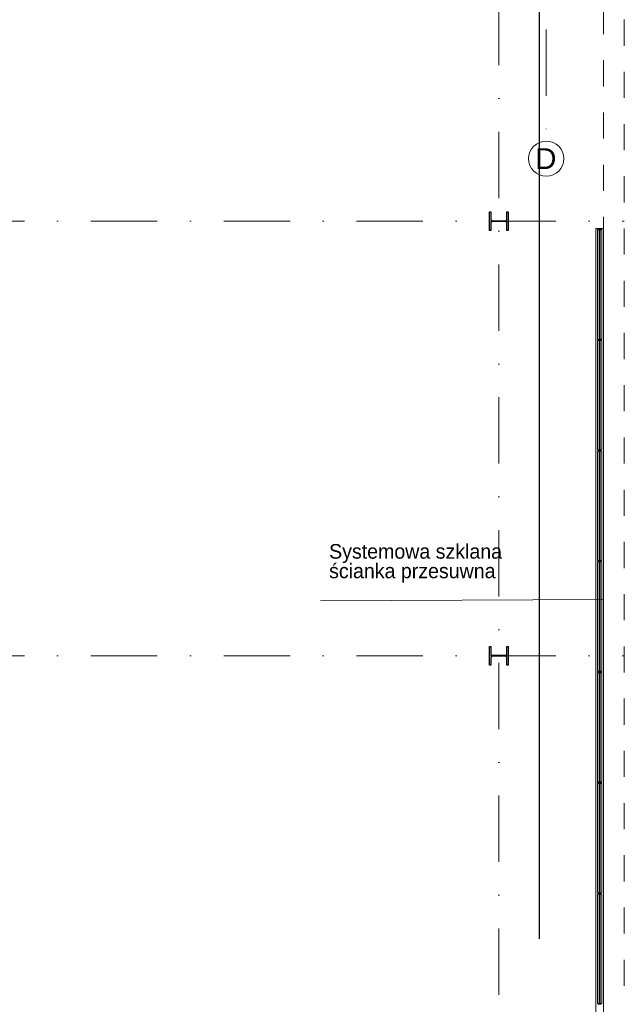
# Model space of a CAD drawing. Header units: metres. Extents: x 10441 to 19716, y -6570 to 1447.
# Tile 17 of 136: x 16577 to 17156, y -5407 to -4465. Entities that reach past the tile are written whole.
import ezdxf
from ezdxf.enums import TextEntityAlignment as Align

# ---------------------------------------------------------------- set-up
doc = ezdxf.new("R2010")
doc.units = ezdxf.units.M
doc.header["$MEASUREMENT"] = 0
for name, pattern in [('8', [0.5, 0.25, -0.25]), ('CONTINOUS', [0]), ('DASHDOT', [25.4, 12.7, -6.35, 0, -6.35])]:
    doc.linetypes.add(name, pattern=pattern)
for name, color, linetype, lineweight in [('#elektryczne', 8, 'Continuous', 20), ('_K_stal', 8, 'Continuous', 25), ('A_B.CIENKIE', 8, 'Continuous', 9), ('A_OPISY', 8, 'Continuous', 18), ('A_OSIE', 8, 'Continuous', 13), ('A_OZACZENIE DRZWI', 8, 'Continuous', 13), ('A_OZNACZENIA OKIEN', 8, 'Continuous', 13), ('A_STOLARKA', 8, 'Continuous', 5), ('EB_CCTV', 4, 'Continuous', 5)]:
    doc.layers.add(name, color=color, linetype=linetype, lineweight=lineweight)
doc.styles.add('ARIAL', font='arial.ttf')
doc.styles.add('m1_romans', font='romans.shx', dxfattribs={"width": 0.8})
doc.styles.add('opisy okien', font='txt', dxfattribs={"height": 15})

# ---------------------------------------------------------------- blocks, each defined once
blk = doc.blocks.new('podkład')
at = {"layer": '_K_stal', "color": 8}
for points in [[(12861.09, -2403.7), (12862.49, -2403.7), (12862.49, -2421.7), (12861.09, -2421.7), (12861.09, -2414.62, 0.414214), (12859.59, -2413.12), (12847.39, -2413.12, 0.414214), (12845.89, -2414.62), (12845.89, -2421.7), (12844.49, -2421.7), (12844.49, -2403.7), (12845.89, -2403.7), (12845.89, -2410.77, 0.414214), (12847.39, -2412.27), (12859.59, -2412.27, 0.414214), (12861.09, -2410.77)], [(12861.09, -2819.7), (12862.49, -2819.7), (12862.49, -2837.7), (12861.09, -2837.7), (12861.09, -2830.62, 0.414214), (12859.59, -2829.12), (12847.39, -2829.12, 0.414214), (12845.89, -2830.62), (12845.89, -2837.7), (12844.49, -2837.7), (12844.49, -2819.7), (12845.89, -2819.7), (12845.89, -2826.77, 0.414214), (12847.39, -2828.27), (12859.59, -2828.27, 0.414214), (12861.09, -2826.77)]]:
    blk.add_lwpolyline(points, format="xyb", close=True, dxfattribs=at)
at = {"layer": 'A_B.CIENKIE', "color": 8, "linetype": '8', "ltscale": 100}
for p, q in [((12953.49, -3333.65), (12953.49, -2008.7)), ((12973.49, -3344.7), (12973.49, -2008.7))]:
    blk.add_line(p, q, dxfattribs=at)
at = {"layer": 'A_OPISY', "color": 8, "linetype": 'CONTINOUS', "ltscale": 0.1}
blk.add_lwpolyline([(12953.49, -2776.23), (12953.49, -2774.98), (12682.99, -2776.23)], dxfattribs=at)
at = {"layer": 'A_OSIE', "color": 8, "linetype": 'DASHDOT', "ltscale": 5}
for p, q in [((12898.8, -449.79), (12898.8, -2335.96)), ((12853.49, -3407.36), (12853.49, -2044.7)), ((11573.49, -2412.72), (12973.49, -2412.72)), ((11573.49, -2828.69), (12973.49, -2828.69))]:
    blk.add_line(p, q, dxfattribs=at)
at = {"layer": 'A_OSIE', "color": 8, "linetype": 'Continuous', "ltscale": 5}
blk.add_circle((12898.8, -2352.81), 16.85, dxfattribs=at)
at = {"layer": 'A_STOLARKA', "color": 8}
for p, q in [((12946.28, -2419.7), (12946.28, -3268.44)), ((12946.28, -2419.7), (12953.48, -2419.7)), ((12949.08, -2420.44), (12947.88, -2420.74)), ((12949.08, -2420.44), (12947.88, -2420.74)), ((12951.88, -2420.89), (12947.88, -2420.89)), ((12951.88, -2420.89), (12947.88, -2420.89)), ((12947.92, -2525.49), (12947.92, -2420.89)), ((12948.63, -2420.55), (12948.63, -2420.36)), ((12948.63, -2420.55), (12948.63, -2420.36)), ((12948.63, -2420.44), (12949.08, -2420.44)), ((12948.63, -2420.44), (12949.08, -2420.44)), ((12949.13, -2420.23), (12948.67, -2420.31)), ((12949.13, -2420.23), (12948.67, -2420.31)), ((12949.13, -2420.44), (12949.08, -2420.44)), ((12950.68, -2420.44), (12949.08, -2420.44)), ((12949.13, -2420.44), (12949.08, -2420.44)), ((12950.68, -2420.44), (12949.08, -2420.44)), ((12949.13, -2420.44), (12949.13, -2420.24)), ((12949.13, -2420.44), (12949.13, -2420.24)), ((12950.58, -2420.19), (12949.18, -2420.19)), ((12950.58, -2420.19), (12949.18, -2420.19)), ((12949.48, -2420.44), (12949.38, -2420.54)), ((12949.38, -2420.54), (12949.38, -2525.84)), ((12950.28, -2420.44), (12949.48, -2420.44)), ((12949.88, -2525.94), (12949.88, -2420.44)), ((12950.38, -2420.54), (12950.28, -2420.44)), ((12950.38, -2525.84), (12950.38, -2420.54)), ((12951.09, -2420.31), (12950.63, -2420.23)), ((12951.09, -2420.31), (12950.63, -2420.23)), ((12950.63, -2420.44), (12950.63, -2420.24)), ((12950.63, -2420.44), (12950.63, -2420.24)), ((12950.68, -2420.44), (12950.63, -2420.44)), ((12950.68, -2420.44), (12950.63, -2420.44)), ((12950.68, -2420.44), (12951.13, -2420.44)), ((12951.88, -2420.74), (12950.68, -2420.44)), ((12950.68, -2420.44), (12951.13, -2420.44)), ((12951.88, -2420.74), (12950.68, -2420.44)), ((12951.13, -2420.36), (12951.13, -2420.55)), ((12951.13, -2420.36), (12951.13, -2420.55)), ((12951.85, -2420.89), (12951.85, -2525.49)), ((12953.48, -2419.7), (12953.48, -3268.44)), ((12951.88, -2525.49), (12947.88, -2525.49)), ((12949.08, -2525.94), (12947.88, -2525.64)), ((12948.63, -2525.83), (12948.63, -2526.01)), ((12949.38, -2525.84), (12949.48, -2525.94)), ((12950.28, -2525.94), (12950.38, -2525.84)), ((12951.88, -2525.64), (12950.68, -2525.94)), ((12951.13, -2526.01), (12951.13, -2525.83)), ((12949.08, -2526.44), (12947.88, -2526.74)), ((12951.88, -2526.89), (12947.88, -2526.89)), ((12947.92, -2631.49), (12947.92, -2526.89)), ((12948.63, -2525.94), (12949.08, -2525.94)), ((12948.63, -2526.55), (12948.63, -2526.36)), ((12948.63, -2526.44), (12949.08, -2526.44)), ((12949.13, -2526.14), (12948.67, -2526.06)), ((12949.13, -2526.23), (12948.67, -2526.31)), ((12949.13, -2525.94), (12949.08, -2525.94)), ((12950.68, -2525.94), (12949.08, -2525.94)), ((12949.13, -2526.44), (12949.08, -2526.44)), ((12950.68, -2526.44), (12949.08, -2526.44)), ((12949.13, -2525.94), (12949.13, -2526.14)), ((12949.13, -2526.44), (12949.13, -2526.24)), ((12950.58, -2526.19), (12949.18, -2526.19)), ((12950.58, -2526.19), (12949.18, -2526.19)), ((12949.48, -2526.44), (12949.38, -2526.54)), ((12949.38, -2526.54), (12949.38, -2631.84)), ((12949.48, -2525.94), (12950.28, -2525.94)), ((12950.28, -2526.44), (12949.48, -2526.44)), ((12949.88, -2631.94), (12949.88, -2526.44)), ((12950.38, -2526.54), (12950.28, -2526.44)), ((12950.38, -2631.84), (12950.38, -2526.54)), ((12950.68, -2525.94), (12950.63, -2525.94)), ((12950.63, -2525.94), (12950.63, -2526.14)), ((12951.09, -2526.06), (12950.63, -2526.14)), ((12951.09, -2526.31), (12950.63, -2526.23)), ((12950.63, -2526.44), (12950.63, -2526.24)), ((12950.68, -2526.44), (12950.63, -2526.44)), ((12950.68, -2525.94), (12951.13, -2525.94)), ((12950.68, -2526.44), (12951.13, -2526.44)), ((12951.88, -2526.74), (12950.68, -2526.44)), ((12951.13, -2526.36), (12951.13, -2526.55)), ((12951.85, -2526.89), (12951.85, -2631.49)), ((12951.88, -2631.49), (12947.88, -2631.49)), ((12949.08, -2631.94), (12947.88, -2631.64)), ((12949.08, -2632.44), (12947.88, -2632.74)), ((12951.88, -2632.89), (12947.88, -2632.89)), ((12947.92, -2737.49), (12947.92, -2632.89)), ((12948.63, -2631.83), (12948.63, -2632.01)), ((12948.63, -2631.94), (12949.08, -2631.94)), ((12948.63, -2632.55), (12948.63, -2632.36)), ((12948.63, -2632.44), (12949.08, -2632.44)), ((12949.13, -2632.14), (12948.67, -2632.06)), ((12949.13, -2632.23), (12948.67, -2632.31)), ((12949.13, -2631.94), (12949.08, -2631.94)), ((12950.68, -2631.94), (12949.08, -2631.94)), ((12949.13, -2632.44), (12949.08, -2632.44)), ((12950.68, -2632.44), (12949.08, -2632.44)), ((12949.13, -2631.94), (12949.13, -2632.14)), ((12949.13, -2632.44), (12949.13, -2632.24)), ((12950.58, -2632.19), (12949.18, -2632.19)), ((12950.58, -2632.19), (12949.18, -2632.19)), ((12949.38, -2631.84), (12949.48, -2631.94)), ((12949.48, -2632.44), (12949.38, -2632.54)), ((12949.38, -2632.54), (12949.38, -2737.84)), ((12949.48, -2631.94), (12950.28, -2631.94)), ((12950.28, -2632.44), (12949.48, -2632.44)), ((12949.88, -2737.94), (12949.88, -2632.44)), ((12950.28, -2631.94), (12950.38, -2631.84)), ((12950.38, -2632.54), (12950.28, -2632.44)), ((12950.38, -2737.84), (12950.38, -2632.54)), ((12950.68, -2631.94), (12950.63, -2631.94)), ((12950.63, -2631.94), (12950.63, -2632.14)), ((12951.09, -2632.06), (12950.63, -2632.14)), ((12951.09, -2632.31), (12950.63, -2632.23)), ((12950.63, -2632.44), (12950.63, -2632.24)), ((12950.68, -2632.44), (12950.63, -2632.44)), ((12951.88, -2631.64), (12950.68, -2631.94)), ((12950.68, -2631.94), (12951.13, -2631.94)), ((12950.68, -2632.44), (12951.13, -2632.44)), ((12951.88, -2632.74), (12950.68, -2632.44)), ((12951.13, -2632.01), (12951.13, -2631.83)), ((12951.13, -2632.36), (12951.13, -2632.55)), ((12951.85, -2632.89), (12951.85, -2737.49)), ((12951.88, -2737.49), (12947.88, -2737.49)), ((12949.08, -2737.94), (12947.88, -2737.64)), ((12949.08, -2738.44), (12947.88, -2738.74)), ((12951.88, -2738.89), (12947.88, -2738.89)), ((12947.92, -2843.49), (12947.92, -2738.89)), ((12948.63, -2737.83), (12948.63, -2738.01)), ((12948.63, -2737.94), (12949.08, -2737.94)), ((12948.63, -2738.55), (12948.63, -2738.36)), ((12948.63, -2738.44), (12949.08, -2738.44)), ((12949.13, -2738.15), (12948.67, -2738.06)), ((12949.13, -2738.23), (12948.67, -2738.32)), ((12949.13, -2737.94), (12949.08, -2737.94)), ((12950.68, -2737.94), (12949.08, -2737.94)), ((12949.13, -2738.44), (12949.08, -2738.44)), ((12950.68, -2738.44), (12949.08, -2738.44)), ((12949.13, -2737.94), (12949.13, -2738.14)), ((12949.13, -2738.44), (12949.13, -2738.24)), ((12950.58, -2738.19), (12949.18, -2738.19)), ((12950.58, -2738.19), (12949.18, -2738.19)), ((12949.38, -2737.84), (12949.48, -2737.94)), ((12949.48, -2738.44), (12949.38, -2738.54)), ((12949.38, -2738.54), (12949.38, -2843.84)), ((12949.48, -2737.94), (12950.28, -2737.94)), ((12950.28, -2738.44), (12949.48, -2738.44)), ((12949.88, -2843.94), (12949.88, -2738.44)), ((12950.28, -2737.94), (12950.38, -2737.84)), ((12950.38, -2738.54), (12950.28, -2738.44)), ((12950.38, -2843.84), (12950.38, -2738.54)), ((12950.68, -2737.94), (12950.63, -2737.94)), ((12950.63, -2737.94), (12950.63, -2738.14)), ((12951.09, -2738.06), (12950.63, -2738.14)), ((12951.09, -2738.32), (12950.63, -2738.23)), ((12950.63, -2738.44), (12950.63, -2738.24)), ((12950.68, -2738.44), (12950.63, -2738.44)), ((12951.88, -2737.64), (12950.68, -2737.94)), ((12950.68, -2737.94), (12951.13, -2737.94)), ((12950.68, -2738.44), (12951.13, -2738.44)), ((12951.88, -2738.74), (12950.68, -2738.44)), ((12951.13, -2738.01), (12951.13, -2737.83)), ((12951.13, -2738.36), (12951.13, -2738.55)), ((12951.85, -2738.89), (12951.85, -2843.49)), ((12951.88, -2843.49), (12947.88, -2843.49)), ((12949.08, -2843.94), (12947.88, -2843.64)), ((12949.08, -2844.44), (12947.88, -2844.74)), ((12951.88, -2844.89), (12947.88, -2844.89)), ((12947.92, -2949.49), (12947.92, -2844.89)), ((12948.63, -2843.83), (12948.63, -2844.01)), ((12948.63, -2843.94), (12949.08, -2843.94)), ((12948.63, -2844.55), (12948.63, -2844.36)), ((12948.63, -2844.44), (12949.08, -2844.44)), ((12949.13, -2844.15), (12948.67, -2844.06)), ((12949.13, -2844.23), (12948.67, -2844.32)), ((12949.13, -2843.94), (12949.08, -2843.94)), ((12950.68, -2843.94), (12949.08, -2843.94)), ((12949.13, -2844.44), (12949.08, -2844.44)), ((12950.68, -2844.44), (12949.08, -2844.44)), ((12949.13, -2843.94), (12949.13, -2844.14)), ((12949.13, -2844.44), (12949.13, -2844.24)), ((12950.58, -2844.19), (12949.18, -2844.19)), ((12950.58, -2844.19), (12949.18, -2844.19)), ((12949.38, -2843.84), (12949.48, -2843.94)), ((12949.48, -2844.44), (12949.38, -2844.54)), ((12949.38, -2844.54), (12949.38, -2949.84)), ((12949.48, -2843.94), (12950.28, -2843.94)), ((12950.28, -2844.44), (12949.48, -2844.44)), ((12949.88, -2949.94), (12949.88, -2844.44)), ((12950.28, -2843.94), (12950.38, -2843.84)), ((12950.38, -2844.54), (12950.28, -2844.44)), ((12950.38, -2949.84), (12950.38, -2844.54)), ((12950.68, -2843.94), (12950.63, -2843.94)), ((12950.63, -2843.94), (12950.63, -2844.14)), ((12951.09, -2844.06), (12950.63, -2844.14)), ((12951.09, -2844.32), (12950.63, -2844.24)), ((12950.63, -2844.44), (12950.63, -2844.24)), ((12950.68, -2844.44), (12950.63, -2844.44)), ((12951.88, -2843.64), (12950.68, -2843.94)), ((12950.68, -2843.94), (12951.13, -2843.94)), ((12950.68, -2844.44), (12951.13, -2844.44)), ((12951.88, -2844.74), (12950.68, -2844.44)), ((12951.13, -2844.01), (12951.13, -2843.83)), ((12951.13, -2844.36), (12951.13, -2844.55)), ((12951.85, -2844.89), (12951.85, -2949.49)), ((12951.88, -2949.49), (12947.88, -2949.49)), ((12949.08, -2949.94), (12947.88, -2949.64)), ((12948.63, -2949.83), (12948.63, -2950.02)), ((12948.63, -2949.94), (12949.08, -2949.94)), ((12949.13, -2949.94), (12949.08, -2949.94)), ((12950.68, -2949.94), (12949.08, -2949.94)), ((12949.13, -2949.94), (12949.13, -2950.14)), ((12949.38, -2949.84), (12949.48, -2949.94)), ((12949.48, -2949.94), (12950.28, -2949.94)), ((12950.28, -2949.94), (12950.38, -2949.84)), ((12950.68, -2949.94), (12950.63, -2949.94)), ((12950.63, -2949.94), (12950.63, -2950.14)), ((12951.88, -2949.64), (12950.68, -2949.94)), ((12950.68, -2949.94), (12951.13, -2949.94)), ((12951.13, -2950.02), (12951.13, -2949.83)), ((12949.08, -2950.44), (12947.88, -2950.74)), ((12951.88, -2950.89), (12947.88, -2950.89)), ((12947.92, -3055.49), (12947.92, -2950.89)), ((12948.63, -2950.55), (12948.63, -2950.37)), ((12948.63, -2950.44), (12949.08, -2950.44)), ((12949.13, -2950.15), (12948.67, -2950.06)), ((12949.13, -2950.23), (12948.67, -2950.32)), ((12949.13, -2950.44), (12949.08, -2950.44)), ((12950.68, -2950.44), (12949.08, -2950.44)), ((12949.13, -2950.44), (12949.13, -2950.24)), ((12950.58, -2950.19), (12949.18, -2950.19)), ((12950.58, -2950.19), (12949.18, -2950.19)), ((12949.48, -2950.44), (12949.38, -2950.54)), ((12949.38, -2950.54), (12949.38, -3055.84)), ((12950.28, -2950.44), (12949.48, -2950.44)), ((12949.88, -3055.94), (12949.88, -2950.44)), ((12950.38, -2950.54), (12950.28, -2950.44)), ((12950.38, -3055.84), (12950.38, -2950.54)), ((12951.09, -2950.06), (12950.63, -2950.15)), ((12951.09, -2950.32), (12950.63, -2950.24)), ((12950.63, -2950.44), (12950.63, -2950.24)), ((12950.68, -2950.44), (12950.63, -2950.44)), ((12950.68, -2950.44), (12951.13, -2950.44)), ((12951.88, -2950.74), (12950.68, -2950.44)), ((12951.13, -2950.37), (12951.13, -2950.55)), ((12951.85, -2950.89), (12951.85, -3055.49)), ((12951.88, -3055.49), (12947.88, -3055.49)), ((12951.88, -3055.49), (12947.88, -3055.49)), ((12949.08, -3055.94), (12947.88, -3055.64)), ((12949.08, -3055.94), (12947.88, -3055.64)), ((12949.08, -3056.44), (12947.88, -3056.74)), ((12949.08, -3056.44), (12947.88, -3056.74)), ((12951.88, -3056.89), (12947.88, -3056.89)), ((12951.88, -3056.89), (12947.88, -3056.89)), ((12947.92, -3161.49), (12947.92, -3056.89)), ((12948.63, -3055.83), (12948.63, -3056.02)), ((12948.63, -3055.83), (12948.63, -3056.02)), ((12948.63, -3055.94), (12949.08, -3055.94)), ((12948.63, -3055.95), (12949.08, -3055.95)), ((12948.63, -3056.55), (12948.63, -3056.37)), ((12948.63, -3056.55), (12948.63, -3056.37)), ((12948.63, -3056.44), (12949.08, -3056.44)), ((12948.63, -3056.44), (12949.08, -3056.44)), ((12949.13, -3056.15), (12948.67, -3056.07)), ((12949.13, -3056.15), (12948.67, -3056.07)), ((12949.13, -3056.24), (12948.67, -3056.32)), ((12949.13, -3056.24), (12948.67, -3056.32)), ((12950.68, -3055.94), (12949.08, -3055.94)), ((12949.13, -3055.94), (12949.08, -3055.94)), ((12950.68, -3055.94), (12949.08, -3055.94)), ((12949.13, -3055.95), (12949.08, -3055.95)), ((12949.13, -3056.44), (12949.08, -3056.44)), ((12950.68, -3056.44), (12949.08, -3056.44)), ((12949.13, -3056.44), (12949.08, -3056.44)), ((12950.68, -3056.44), (12949.08, -3056.44)), ((12949.13, -3055.94), (12949.13, -3056.14)), ((12949.13, -3055.94), (12949.13, -3056.14)), ((12949.13, -3056.44), (12949.13, -3056.24)), ((12949.13, -3056.44), (12949.13, -3056.24)), ((12950.58, -3056.19), (12949.18, -3056.19)), ((12950.58, -3056.19), (12949.18, -3056.19)), ((12950.58, -3056.19), (12949.18, -3056.19)), ((12950.58, -3056.19), (12949.18, -3056.19)), ((12949.38, -3055.84), (12949.48, -3055.94)), ((12949.38, -3056.54), (12949.48, -3056.44)), ((12949.38, -3161.84), (12949.38, -3056.54)), ((12949.48, -3055.94), (12950.28, -3055.94)), ((12949.48, -3056.44), (12950.28, -3056.44)), ((12949.88, -3161.94), (12949.88, -3056.44)), ((12950.28, -3055.94), (12950.38, -3055.84)), ((12950.28, -3056.44), (12950.38, -3056.54)), ((12950.38, -3056.54), (12950.38, -3161.84)), ((12950.63, -3055.94), (12950.63, -3056.14)), ((12950.68, -3055.94), (12950.63, -3055.94)), ((12950.63, -3055.94), (12950.63, -3056.14)), ((12950.68, -3055.95), (12950.63, -3055.95)), ((12951.09, -3056.07), (12950.63, -3056.15)), ((12951.09, -3056.07), (12950.63, -3056.15)), ((12951.09, -3056.32), (12950.63, -3056.24)), ((12950.63, -3056.44), (12950.63, -3056.24)), ((12951.09, -3056.32), (12950.63, -3056.24)), ((12950.63, -3056.44), (12950.63, -3056.24)), ((12950.68, -3056.44), (12950.63, -3056.44)), ((12950.68, -3056.44), (12950.63, -3056.44)), ((12951.88, -3055.64), (12950.68, -3055.94)), ((12951.88, -3055.64), (12950.68, -3055.94)), ((12950.68, -3055.94), (12951.13, -3055.94)), ((12950.68, -3055.95), (12951.13, -3055.95)), ((12950.68, -3056.44), (12951.13, -3056.44)), ((12951.88, -3056.74), (12950.68, -3056.44)), ((12950.68, -3056.44), (12951.13, -3056.44)), ((12951.88, -3056.74), (12950.68, -3056.44)), ((12951.13, -3056.02), (12951.13, -3055.83)), ((12951.13, -3056.02), (12951.13, -3055.83)), ((12951.13, -3056.37), (12951.13, -3056.55)), ((12951.13, -3056.37), (12951.13, -3056.55)), ((12951.85, -3056.89), (12951.85, -3161.49)), ((12951.88, -3161.49), (12947.88, -3161.49)), ((12949.08, -3161.94), (12947.88, -3161.64)), ((12948.63, -3161.83), (12948.63, -3162.02)), ((12948.63, -3161.95), (12949.08, -3161.95)), ((12949.13, -3162.15), (12948.67, -3162.07)), ((12949.13, -3162.24), (12948.67, -3162.32)), ((12950.68, -3161.94), (12949.08, -3161.94)), ((12949.13, -3161.95), (12949.08, -3161.95)), ((12949.13, -3161.94), (12949.13, -3162.14)), ((12949.13, -3162.44), (12949.13, -3162.24)), ((12950.58, -3162.19), (12949.18, -3162.19)), ((12950.58, -3162.19), (12949.18, -3162.19)), ((12949.48, -3161.94), (12949.38, -3161.84)), ((12950.28, -3161.94), (12949.48, -3161.94)), ((12950.38, -3161.84), (12950.28, -3161.94)), ((12950.63, -3161.94), (12950.63, -3162.14)), ((12950.68, -3161.95), (12950.63, -3161.95)), ((12951.09, -3162.07), (12950.63, -3162.15)), ((12951.09, -3162.32), (12950.63, -3162.24)), ((12950.63, -3162.44), (12950.63, -3162.24)), ((12951.88, -3161.64), (12950.68, -3161.94)), ((12950.68, -3161.95), (12951.13, -3161.95)), ((12951.13, -3162.02), (12951.13, -3161.83))]:
    blk.add_line(p, q, dxfattribs=at)
at = {"layer": 'A_STOLARKA', "color": 8, "ltscale": 0.1}
for p, q in [((12947.88, -2420.89), (12947.88, -2420.74)), ((12947.88, -2420.89), (12947.88, -2420.74)), ((12951.88, -2420.89), (12951.88, -2420.74)), ((12951.88, -2420.89), (12951.88, -2420.74)), ((12947.88, -2525.49), (12947.88, -2525.64)), ((12951.88, -2525.49), (12951.88, -2525.64)), ((12947.88, -2526.89), (12947.88, -2526.74)), ((12951.88, -2526.89), (12951.88, -2526.74)), ((12947.88, -2631.49), (12947.88, -2631.64)), ((12947.88, -2632.89), (12947.88, -2632.74)), ((12951.88, -2631.49), (12951.88, -2631.64)), ((12951.88, -2632.89), (12951.88, -2632.74)), ((12947.88, -2737.49), (12947.88, -2737.64)), ((12947.88, -2738.89), (12947.88, -2738.74)), ((12951.88, -2737.49), (12951.88, -2737.64)), ((12951.88, -2738.89), (12951.88, -2738.74)), ((12947.88, -2843.49), (12947.88, -2843.64)), ((12947.88, -2844.89), (12947.88, -2844.74)), ((12951.88, -2843.49), (12951.88, -2843.64)), ((12951.88, -2844.89), (12951.88, -2844.74)), ((12947.88, -2949.49), (12947.88, -2949.64)), ((12951.88, -2949.49), (12951.88, -2949.64)), ((12947.88, -2950.89), (12947.88, -2950.74)), ((12951.88, -2950.89), (12951.88, -2950.74)), ((12947.88, -3055.49), (12947.88, -3055.64)), ((12947.88, -3055.49), (12947.88, -3055.64)), ((12947.88, -3056.89), (12947.88, -3056.74)), ((12947.88, -3056.89), (12947.88, -3056.74)), ((12951.88, -3055.49), (12951.88, -3055.64)), ((12951.88, -3055.49), (12951.88, -3055.64)), ((12951.88, -3056.89), (12951.88, -3056.74)), ((12951.88, -3056.89), (12951.88, -3056.74)), ((12947.88, -3161.49), (12947.88, -3161.64)), ((12951.88, -3161.49), (12951.88, -3161.64))]:
    blk.add_line(p, q, dxfattribs=at)
at = {"layer": 'A_STOLARKA', "color": 8}
for centre in [(12949.88, -2426.94), (12949.88, -2426.94), (12949.88, -2519.44), (12949.88, -2519.44), (12949.88, -2532.94), (12949.88, -2625.44), (12949.88, -2625.44), (12949.88, -2638.94), (12949.88, -2731.44), (12949.88, -2731.44), (12949.88, -2744.94), (12949.88, -2837.44), (12949.88, -2850.94), (12949.88, -2943.44), (12949.88, -2943.44), (12949.88, -2956.94), (12949.88, -3049.44), (12949.88, -3049.44), (12949.88, -3062.94), (12949.88, -3062.94), (12949.88, -3155.44)]:
    blk.add_circle(centre, 0.5, dxfattribs=at)
for centre, start, end in [((12948.68, -2420.36), 100, 180), ((12948.68, -2420.36), 100, 180), ((12949.18, -2420.24), 90, 180), ((12949.18, -2420.24), 90, 180), ((12950.58, -2420.24), 0, 90), ((12950.58, -2420.24), 0, 90), ((12951.08, -2420.36), 0, 80), ((12951.08, -2420.36), 0, 80), ((12948.68, -2526.01), 180, 260), ((12948.68, -2526.36), 100, 180), ((12949.18, -2526.14), 180, 270), ((12949.18, -2526.24), 90, 180), ((12950.58, -2526.14), 270, 0), ((12950.58, -2526.24), 0, 90), ((12951.08, -2526.01), 280, 0), ((12951.08, -2526.36), 0, 80), ((12948.68, -2632.01), 180, 260), ((12948.68, -2632.36), 100, 180), ((12949.18, -2632.14), 180, 270), ((12949.18, -2632.24), 90, 180), ((12950.58, -2632.14), 270, 0), ((12950.58, -2632.24), 0, 90), ((12951.08, -2632.01), 280, 0), ((12951.08, -2632.36), 0, 80), ((12948.68, -2738.01), 180, 260), ((12948.68, -2738.36), 100, 180), ((12949.18, -2738.14), 180, 270), ((12949.18, -2738.24), 90, 180), ((12950.58, -2738.14), 270, 0), ((12950.58, -2738.24), 0, 90), ((12951.08, -2738.01), 280, 0), ((12951.08, -2738.36), 0, 80), ((12948.68, -2844.01), 180, 260), ((12948.68, -2844.36), 100, 180), ((12949.18, -2844.14), 180, 270), ((12949.18, -2844.24), 90, 180), ((12950.58, -2844.14), 270, 0), ((12950.58, -2844.24), 0, 90), ((12951.08, -2844.01), 280, 0), ((12951.08, -2844.36), 0, 80), ((12948.68, -2950.02), 180, 260), ((12948.68, -2950.37), 100, 180), ((12949.18, -2950.14), 180, 270), ((12949.18, -2950.24), 90, 180), ((12950.58, -2950.14), 270, 0), ((12950.58, -2950.24), 0, 90), ((12951.08, -2950.02), 280, 0), ((12951.08, -2950.37), 0, 80), ((12948.68, -3056.02), 180, 260), ((12948.68, -3056.02), 180, 260), ((12948.68, -3056.37), 100, 180), ((12948.68, -3056.37), 100, 180), ((12949.18, -3056.14), 180, 270), ((12949.18, -3056.14), 180, 270), ((12949.18, -3056.24), 90, 180), ((12949.18, -3056.24), 90, 180), ((12950.58, -3056.14), 270, 0), ((12950.58, -3056.14), 270, 0), ((12950.58, -3056.24), 0, 90), ((12950.58, -3056.24), 0, 90), ((12951.08, -3056.02), 280, 0), ((12951.08, -3056.02), 280, 0), ((12951.08, -3056.37), 0, 80), ((12951.08, -3056.37), 0, 80), ((12948.68, -3162.02), 180, 260), ((12949.18, -3162.14), 180, 270), ((12949.18, -3162.24), 90, 180), ((12950.58, -3162.14), 270, 0), ((12950.58, -3162.24), 0, 90), ((12951.08, -3162.02), 280, 0)]:
    blk.add_arc(centre, 0.05, start, end, dxfattribs=at)
at = {"layer": 'A_OPISY', "color": 8, "linetype": 'Continuous', "lineweight": 18, "style": 'opisy okien'}
for s, p in [('Systemowa szklana', (12691.08, -2735.76)), ('ścianka przesuwna', (12691.08, -2754.43))]:
    blk.add_text(s, height=14, dxfattribs=at).set_placement(p)
at = {"layer": 'A_OSIE', "color": 8, "linetype": 'Continuous', "lineweight": 18, "style": 'ARIAL'}
blk.add_text('D', height=20, dxfattribs=at).set_placement((12888.38, -2362.81))
at = {"layer": 'A_OZACZENIE DRZWI', "color": 8, "ltscale": 0.1, "style": 'm1_romans', "width": 0.8}
for rotation, p in [(98.48606, (12735.07, -773.13)), (359.99999, (12573.8, -1012.7)), (89.99999, (11565.29, -1150.14)), (89.99999, (11872.29, -1150.14)), (89.99999, (12230.03, -1245.64)), (89.99999, (12385.87, -1249.44)), (89.99999, (11565.29, -1370.89)), (89.99999, (11872.29, -1370.89)), (89.99999, (12230.03, -1370.89)), (89.99999, (12389.3, -1370.89)), (89.99999, (11748.79, -1556.15)), (89.99999, (11986.6, -1556.15)), (89.99999, (12389.3, -1556.15)), (359.99999, (12235.05, -1664.2)), (359.99999, (12235.05, -1880.2)), (89.99999, (11745.78, -2001.94))]:
    blk.add_attdef('SZEROKOSC', text='', height=10, rotation=rotation, dxfattribs=at).set_placement(p, align=Align.BOTTOM_CENTER)
for rotation, p in [(98.48606, (12738.56, -773.47)), (359.99999, (12572.95, -1016.09)), (89.99999, (11568.68, -1150.99)), (89.99999, (11875.68, -1150.99)), (89.99999, (12233.42, -1246.49)), (89.99999, (12389.27, -1250.29)), (89.99999, (11568.68, -1371.74)), (89.99999, (11875.68, -1371.74)), (89.99999, (12233.42, -1371.74)), (89.99999, (12392.69, -1371.74)), (89.99999, (11752.19, -1557)), (89.99999, (11990, -1557)), (89.99999, (12392.69, -1557)), (359.99999, (12234.2, -1667.59)), (359.99999, (12234.2, -1883.59)), (89.99999, (11749.18, -2002.79))]:
    blk.add_attdef('WYSOKOSC', text='', height=10, rotation=rotation, dxfattribs=at).set_placement(p, align=Align.TOP_CENTER)
at = {"layer": 'A_OZNACZENIA OKIEN', "color": 8, "ltscale": 0.1, "style": 'm1_romans', "width": 0.8}
for rotation, p in [(278.86761, (13373.71, -593.04)), (278.86761, (12983.87, -650.74)), (278.86761, (12445.73, -730.4)), (278.86761, (12224.15, -763.19)), (0.00001, (14017.48, -900.03)), (278.86761, (11021.54, -941.2)), (278.86761, (10640.69, -997.57)), (0.00001, (14017.48, -1574.7)), (89.99999, (10819.6, -2080.7)), (89.99999, (11204.6, -2080.7)), (89.99999, (11970.6, -2080.7)), (89.99999, (13175.8, -2080.7)), (89.99999, (13539.8, -2080.7))]:
    blk.add_attdef('SZEROKOSC', text='', height=10, rotation=rotation, dxfattribs=at).set_placement(p, align=Align.BOTTOM_CENTER)
for rotation, p in [(278.86761, (13403.28, -587.56)), (278.86761, (13013.44, -645.27)), (278.86761, (12475.3, -724.92)), (278.86761, (12253.72, -757.72)), (0.00001, (14011.09, -903.42)), (278.86761, (11051.11, -935.72)), (278.86761, (10670.26, -992.09)), (0.00001, (14011.09, -1578.09)), (89.99999, (10823, -2081.55)), (89.99999, (11208, -2081.55)), (89.99999, (11974, -2081.55)), (89.99999, (13179.19, -2081.55)), (89.99999, (13543.19, -2081.55))]:
    blk.add_attdef('WYSOKOSC', text='', height=10, rotation=rotation, dxfattribs=at).set_placement(p, align=Align.TOP_CENTER)

msp = doc.modelspace()

# ---------------------------------------------------------------- linework, layer by layer
at = {"layer": 'EB_CCTV', "color": 4, "linetype": 'Continuous', "lineweight": 30}
msp.add_lwpolyline([(17074.75, -5344.48), (17074.75, -4294.48)], dxfattribs=at)

# ---------------------------------------------------------------- block references
at = {"layer": '#elektryczne', "color": 8, "linetype": 'Continuous', "lineweight": 18}
msp.add_blockref('podkład', (4182.37, -2244.78), dxfattribs=at)

doc.saveas('drawing.dxf')
